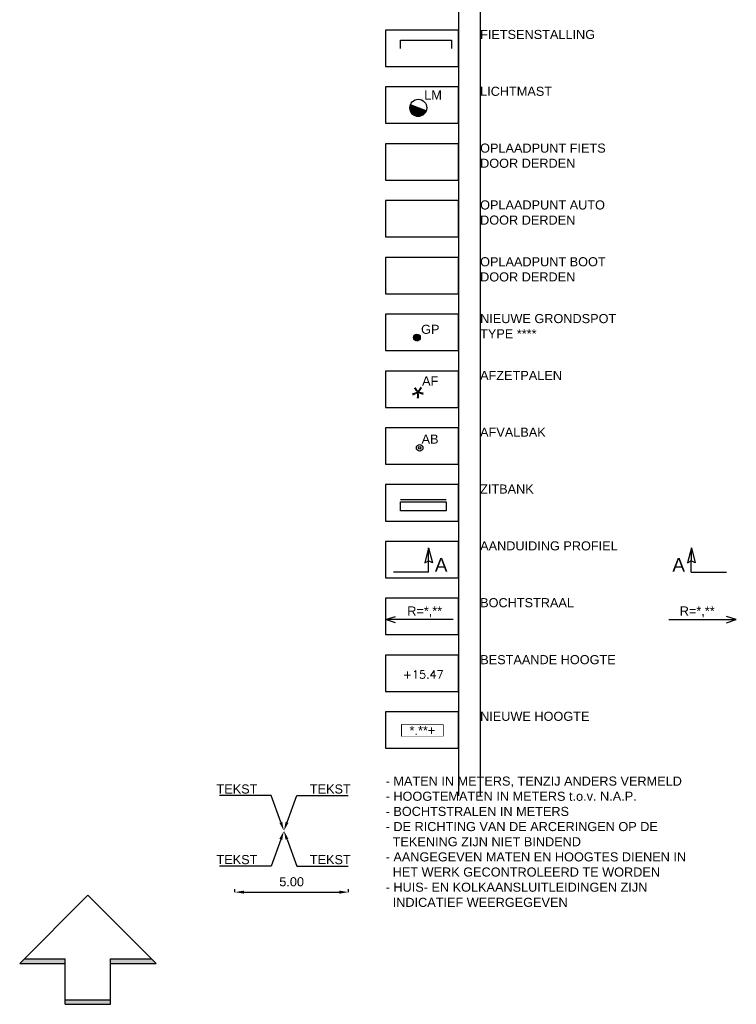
# Model space of a CAD drawing. Header units: metres. Extents: x 252743 to 254903, y 592696 to 593766.
# Tile 121 of 174: x 254118 to 254149, y 593309 to 593352. Entities that reach past the tile are written whole.
import ezdxf
from ezdxf import colors
from ezdxf.entities.mleader import LeaderData, LeaderLine
from ezdxf.enums import TextEntityAlignment as Align
from ezdxf.math import Vec2, Vec3

# ---------------------------------------------------------------- set-up
doc = ezdxf.new("R2010")
doc.units = ezdxf.units.M
doc.set_wipeout_variables(frame=1)
doc.layers.add('ALGEMEEN HULP', color=6, linetype='Continuous', plot=False)
for name, color, linetype in [('ALGEMEEN LEGENDA 200', 7, 'Continuous'), ('ALGEMEEN NOORDPIJL', 7, 'Continuous'), ('ALGEMEEN TEKST 200', 7, 'Continuous'), ('B-WB-HOOGTE', 8, 'Continuous'), ('N-IN-AFVALBAK', 3, 'Continuous'), ('N-IN-AFZETPAAL', 7, 'Continuous'), ('N-IN-FIETSENSTALLING', 6, 'Continuous'), ('N-IN-GRONDSPOT', 7, 'Continuous'), ('N-IN-TEKST 200', 7, 'Continuous'), ('N-IN-ZITBANK', 3, 'Continuous'), ('N-WB-AANDUIDING PROFIEL', 4, 'Continuous'), ('N-WB-BOCHTSTRAAL', 7, 'Continuous'), ('N-WB-HOOGTE', 7, 'Continuous')]:
    doc.layers.add(name, color=color, linetype=linetype)
doc.layers.get('0').freeze()
doc.styles.add('B_STANDARD 200', font='txt.shx', dxfattribs={"height": 0.36})
doc.styles.add('N_STANDAARD HOLLEMA', font='arial.ttf', dxfattribs={"height": 2})
doc.styles.add('N_STANDARD 200', font='arial.ttf', dxfattribs={"height": 0.4})
doc.dimstyles.new('N_DIMENSION 200', dxfattribs={"dimtxt": 0.4, "dimasz": 0.4, "dimexe": 0.125, "dimexo": 0.125, "dimgap": 0.25, "dimtad": 1, "dimzin": 3, "dimdsep": 46, "dimtxsty": 'N_STANDARD 200', "dimcen": 0, "dimazin": 3, "dimtfac": 1, "dimtix": 1, "dimtmove": 2, "dimatfit": 3, "dimfxl": 0.125, "dimfxlon": 1, "dimtfill": 1, "dimtolj": 1, "dimtzin": 0, "dimarcsym": 0})

# ---------------------------------------------------------------- blocks, each defined once
blk = doc.blocks.new('Noordpijl')
at = {"linetype": 'Continuous'}
for p, q in [((-2, 1.8), (1, 4.8)), ((1, 4.8), (4, 1.8)), ((-2, 1.8), (0, 1.8)), ((-1.8, 2), (0, 2)), ((0, 0), (0, 2)), ((2, 2), (3.8, 2)), ((2, 0), (2, 2)), ((2, 1.8), (4, 1.8)), ((0, 0.2), (2, 0.2)), ((0, 0), (2, 0))]:
    blk.add_line(p, q, dxfattribs=at)
for points in [[(-1.8, 2), (-2, 1.8), (0, 1.8), (-2, 1.8)], [(-1.8, 2), (0, 2), (0, 1.8), (0, 2)], [(2, 1.8), (2, 2), (3.8, 2), (2, 2)], [(3.8, 2), (4, 1.8), (2, 1.8), (4, 1.8)], [(0, 0.2), (2, 0.2), (2, 0), (2, 0.2)], [(0, 0.2), (0, 0), (2, 0), (0, 0)]]:
    blk.add_solid(points, dxfattribs=at)
blk = doc.blocks.new('ZITBANK')
blk.add_line((0, 0.57), (10, 0.57))
blk.add_lwpolyline([(0, -1.92), (0, 0.08), (10, 0.08), (10, -1.92)], close=True)
blk = doc.blocks.new('*D380')
at = {"layer": 'ALGEMEEN TEKST 200', "color": 0, "lineweight": -2, "transparency": 16777216}
for p, q in [((254127.266, 593313.705), (254127.266, 593313.83)), ((254127.666, 593313.705), (254131.866, 593313.705)), ((254132.266, 593313.705), (254132.266, 593313.83))]:
    blk.add_line(p, q, dxfattribs=at)
at = {"layer": 'ALGEMEEN TEKST 200', "color": 0, "transparency": 16777216}
for points in [[(254127.666, 593313.772), (254127.666, 593313.638), (254127.266, 593313.705)], [(254131.866, 593313.772), (254131.866, 593313.638), (254132.266, 593313.705)]]:
    blk.add_solid(points, dxfattribs=at)
at = {"layer": 'Defpoints', "color": 0, "transparency": 16777216}
for p in [(254127.266, 593313.61), (254132.266, 593313.705), (254132.266, 593313.61)]:
    blk.add_point(p, dxfattribs=at)
at = {"layer": 'ALGEMEEN TEKST 200', "color": 0, "transparency": 16777216, "insert": (254129.766, 593314.159), "char_height": 0.4, "attachment_point": 5, "style": 'N_STANDARD 200', "bg_fill": 3, "box_fill_scale": 1.1, "bg_fill_color": 256, "bg_fill_true_color": 13158600, "bg_fill_transparency": 0}
blk.add_mtext('\\A1;5.00', dxfattribs=at)
blk = doc.blocks.new('BOCHTSTRAAL R')
for p, q in [((0, 0), (0.439, 0.14)), ((2.97, 0), (0, 0)), ((0.432, -0.146), (0, 0))]:
    blk.add_line(p, q)
at = {"color": 7, "true_color": 0xffffff}
blk.add_wipeout([(0.67, 0.619), (2.77, 0.619), (2.77, 0.06), (0.67, 0.06)], dxfattribs=at)
at = {"style": 'N_STANDARD 200'}
blk.add_attdef('BOCHTSTRAAL', text='', height=0.4, dxfattribs=at).set_placement((1.72, 0.34), align=Align.MIDDLE)
blk = doc.blocks.new('HOOGTE NIEUW')
blk.add_lwpolyline([(-0.9, 0), (0.9, 0), (0.9, -0.512), (-0.9, -0.512)], close=True)
blk.add_wipeout([(-0.9, 0), (0.9, 0), (0.9, -0.512), (-0.9, -0.512)])
at = {"style": 'N_STANDARD 200'}
blk.add_attdef('HOOGTE', text='', height=0.4, dxfattribs=at).set_placement((0, -0.256), align=Align.MIDDLE_CENTER)
blk = doc.blocks.new('GRONDSPOT-BLOCK')
at = {"layer": 'N-IN-TEKST 200', "insert": (0.181, 0.56), "char_height": 0.4, "width": 0.7, "attachment_point": 1, "style": 'N_STANDARD 200', "bg_fill": 3, "box_fill_scale": 1, "bg_fill_color": 256, "bg_fill_transparency": 0}
blk.add_mtext('GP', dxfattribs=at)
h = blk.add_hatch()
h.set_pattern_fill('ANSI37', color=256, scale=0.012)
h.set_pattern_definition([(62.306035, (169.532905, -709.2457), (-0.0337353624, 0.0177069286), []), (152.306035, (169.532905, -709.2457), (-0.0177069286, -0.0337353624), [])])
edge = h.paths.add_edge_path()
edge.add_arc((0, 0), 0.148, 0, 360)
blk.add_circle((0, 0), 0.148)
blk = doc.blocks.new('AFZETPAAL')
at = {"layer": 'N-IN-AFZETPAAL', "insert": (-0.077, 0.295), "char_height": 1, "width": 0.44113, "attachment_point": 1, "rotation": 325.857, "style": 'N_STANDARD 200'}
blk.add_mtext('*', dxfattribs=at)
at = {"layer": 'N-IN-TEKST 200', "insert": (0.182, 0.622), "char_height": 0.4, "width": 0.7, "attachment_point": 1, "style": 'N_STANDARD 200', "bg_fill": 3, "box_fill_scale": 1, "bg_fill_color": 256, "bg_fill_transparency": 0}
blk.add_mtext('AF', dxfattribs=at)
blk = doc.blocks.new('AFVALBAK-BLOK')
blk.add_circle((0, 0), 0.0576)
at = {"layer": 'N-IN-TEKST 200', "insert": (0.085, 0.188), "char_height": 0.4, "width": 0.7, "attachment_point": 7, "style": 'N_STANDARD 200', "bg_fill": 3, "box_fill_scale": 1, "bg_fill_color": 256, "bg_fill_transparency": 0}
blk.add_mtext('AB', dxfattribs=at)
blk.add_circle((0, 0), 0.144)
blk = doc.blocks.new('LICHTMAST-BLOCK')
h = blk.add_hatch()
h.set_pattern_fill('ANSI31', color=256, scale=0.005)
edge = h.paths.add_edge_path()
edge.add_line((0.351, -0.127), (-0.351, 0.127))
edge.add_arc((0, 0), 0.373, 160.1369, 245.7021)
edge.add_arc((0, 0), 0.373, 245.7021, 340.1369)
blk.add_lwpolyline([(0.351, -0.127), (-0.351, 0.127, 0.391721), (-0.154, -0.34, 0.43707)], format="xyb", close=True)
blk.add_circle((0, 0), 0.373)
at = {"layer": 'N-IN-TEKST 200', "style": 'N_STANDARD 200'}
blk.add_attdef('LICHTMAST', (0.262, 0.364), '', height=0.4, dxfattribs=at)
blk = doc.blocks.new('DOORSNEDE AANDUIDING')
for p, q in [((-0.002, 1.073), (-0.169, 0.409)), ((0, 0), (-0.002, 1.073)), ((-0.002, 1.073), (0.167, 0.41)), ((-0.169, 0.409), (-0.001, 0.506)), ((0.167, 0.41), (-0.001, 0.506)), ((0, 0), (-1.549, -0.002))]:
    blk.add_line(p, q)
at = {"style": 'N_STANDARD 200'}
blk.add_attdef('DOORSNEDE', (0.275, 0.02), '', height=0.6, dxfattribs=at)

msp = doc.modelspace()

# ---------------------------------------------------------------- linework, layer by layer
at = {"layer": 'ALGEMEEN HULP'}
for p, q in [((254137.104, 593475.225), (254137.104, 593317.947)), ((254138.06, 593475.225), (254138.06, 593317.958)), ((254138.06, 593475.225), (254138.06, 593317.958))]:
    msp.add_line(p, q, dxfattribs=at)
at = {"layer": 'ALGEMEEN LEGENDA 200'}
for points in [[(254133.904, 593350.033), (254137.104, 593350.033), (254137.104, 593351.633), (254133.904, 593351.633)], [(254133.904, 593350.033), (254137.104, 593350.033), (254137.104, 593351.633), (254133.904, 593351.633)], [(254133.904, 593347.533), (254137.104, 593347.533), (254137.104, 593349.133), (254133.904, 593349.133)], [(254133.904, 593345.033), (254137.104, 593345.033), (254137.104, 593346.633), (254133.904, 593346.633)], [(254133.904, 593342.533), (254137.104, 593342.533), (254137.104, 593344.133), (254133.904, 593344.133)], [(254133.904, 593340.033), (254137.104, 593340.033), (254137.104, 593341.633), (254133.904, 593341.633)], [(254133.904, 593337.533), (254137.104, 593337.533), (254137.104, 593339.133), (254133.904, 593339.133)], [(254133.904, 593335.033), (254137.104, 593335.033), (254137.104, 593336.633), (254133.904, 593336.633)], [(254133.904, 593332.533), (254137.104, 593332.533), (254137.104, 593334.133), (254133.904, 593334.133)], [(254133.904, 593330.033), (254137.104, 593330.033), (254137.104, 593331.633), (254133.904, 593331.633)], [(254133.904, 593327.533), (254137.104, 593327.533), (254137.104, 593329.133), (254133.904, 593329.133)], [(254133.904, 593325.033), (254137.104, 593325.033), (254137.104, 593326.633), (254133.904, 593326.633)], [(254133.904, 593325.033), (254137.104, 593325.033), (254137.104, 593326.633), (254133.904, 593326.633)], [(254133.904, 593322.533), (254137.104, 593322.533), (254137.104, 593324.133), (254133.904, 593324.133)], [(254133.904, 593320.033), (254137.104, 593320.033), (254137.104, 593321.633), (254133.904, 593321.633)]]:
    msp.add_lwpolyline(points, close=True, dxfattribs=at)
at = {"layer": 'N-IN-FIETSENSTALLING'}
msp.add_lwpolyline([(254134.559, 593350.817), (254134.559, 593351.192), (254136.809, 593351.192), (254136.809, 593350.817)], dxfattribs=at)

# ---------------------------------------------------------------- block references
at = {"layer": 'ALGEMEEN NOORDPIJL'}
msp.add_blockref('Noordpijl', (254119.798, 593308.769), dxfattribs=at)
at = {"layer": 'N-IN-TEKST 200'}
msp.add_blockref('LICHTMAST-BLOCK', (254135.342, 593348.214), dxfattribs=at).add_auto_attribs({'LICHTMAST': 'LM'})
at = {"layer": 'N-IN-ZITBANK', "xscale": 0.2, "yscale": 0.2, "zscale": 0.2}
msp.add_blockref('ZITBANK', (254134.561, 593330.864), dxfattribs=at)
at = {"layer": 'N-WB-AANDUIDING PROFIEL'}
msp.add_blockref('DOORSNEDE AANDUIDING', (254135.793, 593327.782), dxfattribs=at).add_auto_attribs({'DOORSNEDE': 'A'})
ref = msp.add_blockref('DOORSNEDE AANDUIDING', (254147.357, 593327.782), dxfattribs=dict(at, xscale=-1))
ref.add_attrib('DOORSNEDE', 'A', (254146.522, 593327.803), dxfattribs={"layer": '0', "height": 0.6, "style": 'N_STANDARD 200'})
at = {"layer": 'N-WB-BOCHTSTRAAL'}
ref = msp.add_blockref('BOCHTSTRAAL R', (254149.338, 593325.697), dxfattribs=dict(at, xscale=-1))
ref.add_attrib('BOCHTSTRAAL', 'R=*,**', dxfattribs={"layer": '0', "height": 0.4, "style": 'N_STANDARD 200'}).set_placement((254147.618, 593326.037), align=Align.MIDDLE)

# ---------------------------------------------------------------- texts
at = {"layer": 'ALGEMEEN TEKST 200', "char_height": 0.4, "attachment_point": 1, "style": 'N_STANDARD 200'}
for s, width, heights, insert in [('FIETSENSTALLING', 10.37345, [0], (254138.062, 593351.64)), ('LICHTMAST', 10.37345, [0], (254138.062, 593349.14)), ('OPLAADPUNT FIETS\\PDOOR DERDEN', 12.28773, [2], (254138.062, 593346.64)), ('OPLAADPUNT AUTO\\PDOOR DERDEN', 12.28773, [2], (254138.062, 593344.14)), ('OPLAADPUNT BOOT\\PDOOR DERDEN', 12.28773, [2], (254138.062, 593341.64)), ('NIEUWE GRONDSPOT\\PTYPE ****', 10.37345, [0], (254138.062, 593339.14)), ('AFZETPALEN', 10.37345, [0], (254138.062, 593336.64)), ('AFVALBAK ', 10.37345, [0], (254138.062, 593334.14)), ('ZITBANK  ', 10.37345, [0], (254138.062, 593331.64)), ('AANDUIDING PROFIEL', 10.37345, [0], (254138.064, 593329.14)), ('BOCHTSTRAAL', 10.37345, [0], (254138.064, 593326.64)), ('BESTAANDE HOOGTE', 10.37345, [0], (254138.069, 593324.133)), ('NIEUWE HOOGTE', 10.37345, [0], (254138.062, 593321.641))]:
    msp.add_mtext_dynamic_manual_height_columns(s, width=width, gutter_width=1.6, heights=heights, dxfattribs=dict(at, insert=insert))
at = {"layer": 'ALGEMEEN TEKST 200', "insert": (254133.904, 593318.79), "char_height": 0.4, "width": 25.54556, "attachment_point": 1, "style": 'N_STANDARD 200'}
msp.add_mtext('- MATEN IN METERS, TENZIJ ANDERS VERMELD\\P- HOOGTEMATEN IN METERS t.o.v. N.A.P.\\P- BOCHTSTRALEN IN METERS\\P- DE RICHTING VAN DE ARCERINGEN OP DE \\P  TEKENING ZIJN NIET BINDEND\\P- AANGEGEVEN MATEN EN HOOGTES DIENEN IN \\P  HET WERK GECONTROLEERD TE WORDEN\\P- HUIS- EN KOLKAANSLUITLEIDINGEN ZIJN \\P  INDICATIEF WEERGEGEVEN', dxfattribs=at)

# ---------------------------------------------------------------- dimensions: what is measured, and where the dimension line sits
at = {"layer": 'ALGEMEEN TEKST 200'}
dim = msp.add_linear_dim(base=(254132.266, 593313.705), p1=(254127.266, 593313.61), p2=(254132.266, 593313.61), dimstyle='N_DIMENSION 200', override={"dimfxl": 0.0125}, dxfattribs=at)
dim.commit()
dim.dimension.update_dxf_attribs({"geometry": '*D380', "text_midpoint": (254129.766, 593314.159)})

# ---------------------------------------------------------------- leaders
ml = msp.add_multileader_mtext('Standard', dxfattribs=at)
ml.set_content('TEKST', color=256, style='N_STANDAARD HOLLEMA')
ml.set_leader_properties()
ml.build(insert=Vec2(0, 0))
ml.multileader.update_dxf_attribs({"text_left_attachment_type": 5, "text_right_attachment_type": 5, "dogleg_length": 1, "arrow_head_size": 0.4, "scale": 0.2})
ctx = ml.context
ctx.base_point, ctx.scale, ctx.char_height, ctx.arrow_head_size, ctx.landing_gap_size, ctx.plane_origin = Vec3(254126.084, 593314.85), 0.2, 0.4, 0.4, 0.4, Vec3(254130.096, 593316.084)
ctx.left_attachment, ctx.right_attachment, ctx.text_align_type = 5, 5, 2
notes = []
notes.append((ctx, [(0, (1, 1, 0), (254128.861, 593314.85), (-1, 0), 0.2, [(0, [(254129.426, 593316.402)], 0, [])])]))
ctx.mtext.insert, ctx.mtext.alignment, ctx.mtext.flow_direction = Vec3(254128.261, 593315.336), 3, 5
ctx.mtext.has_bg_fill, ctx.mtext.bg_color, ctx.mtext.bg_scale_factor, ctx.mtext.bg_transparency, ctx.mtext.use_window_bg_color = 1, -1073741824, 1, 0, 1
for ctx, leaders in notes:
    for number, flags, end, landing, length, lines in leaders:
        leader = LeaderData()
        leader.index, (leader.has_last_leader_line, leader.has_dogleg_vector, leader.attachment_direction) = number, flags
        leader.last_leader_point, leader.dogleg_vector, leader.dogleg_length = Vec3(end), Vec3(landing), length
        for number, points, colour, breaks in lines:
            line = LeaderLine()
            line.index, line.vertices, line.color, line.breaks = number, Vec3.list(points), colors.encode_raw_color(colour), breaks
            leader.lines.append(line)
        ctx.leaders.append(leader)

# ---------------------------------------------------------------- next in the draw order: block references
at = {"layer": 'N-IN-AFVALBAK'}
msp.add_blockref('AFVALBAK-BLOK', (254135.402, 593333.249), dxfattribs=at)
at = {"layer": 'N-IN-AFZETPAAL'}
msp.add_blockref('AFZETPAAL', (254135.327, 593335.772), dxfattribs=at)
at = {"layer": 'N-IN-GRONDSPOT'}
msp.add_blockref('GRONDSPOT-BLOCK', (254135.283, 593338.108), dxfattribs=at)
at = {"layer": 'N-WB-BOCHTSTRAAL'}
msp.add_blockref('BOCHTSTRAAL R', (254133.904, 593325.697), dxfattribs=at).add_auto_attribs({'BOCHTSTRAAL': 'R=*,**'})
at = {"layer": 'N-WB-HOOGTE'}
msp.add_blockref('HOOGTE NIEUW', (254135.522, 593321.073), dxfattribs=at).add_auto_attribs({'HOOGTE': '*.**+'})

# ---------------------------------------------------------------- next in the draw order: texts
at = {"layer": 'B-WB-HOOGTE', "insert": (254135.56, 593323.461), "char_height": 0.36, "width": 1.7, "attachment_point": 2, "style": 'B_STANDARD 200', "bg_fill": 3, "box_fill_scale": 1, "bg_fill_color": 256, "bg_fill_transparency": 0}
msp.add_mtext('+15.47', dxfattribs=at)

# ---------------------------------------------------------------- next in the draw order: leaders
at = {"layer": 'ALGEMEEN TEKST 200'}
ml = msp.add_multileader_mtext('Standard', dxfattribs=at)
ml.set_content('TEKST', color=256, style='N_STANDAARD HOLLEMA')
ml.set_leader_properties()
ml.build(insert=Vec2(0, 0))
ml.multileader.update_dxf_attribs({"text_left_attachment_type": 5, "text_right_attachment_type": 5, "dogleg_length": 1, "arrow_head_size": 0.4, "scale": 0.2})
ctx = ml.context
ctx.base_point, ctx.scale, ctx.char_height, ctx.arrow_head_size, ctx.landing_gap_size, ctx.plane_origin = Vec3(254130.191, 593317.955), 0.2, 0.4, 0.4, 0.4, Vec3(254129.426, 593316.402)
ctx.left_attachment, ctx.right_attachment, ctx.text_align_type = 5, 5, 2
notes = []
notes.append((ctx, [(0, (1, 1, 0), (254129.991, 593317.955), (1, 0), 0.2, [(0, [(254129.426, 593316.402)], 0, [])])]))
ctx.mtext.insert, ctx.mtext.alignment, ctx.mtext.flow_direction = Vec3(254132.368, 593318.442), 3, 5
ctx.mtext.has_bg_fill, ctx.mtext.bg_color, ctx.mtext.bg_scale_factor, ctx.mtext.bg_transparency, ctx.mtext.use_window_bg_color = 1, -1073741824, 1, 0, 1
for ctx, leaders in notes:
    for number, flags, end, landing, length, lines in leaders:
        leader = LeaderData()
        leader.index, (leader.has_last_leader_line, leader.has_dogleg_vector, leader.attachment_direction) = number, flags
        leader.last_leader_point, leader.dogleg_vector, leader.dogleg_length = Vec3(end), Vec3(landing), length
        for number, points, colour, breaks in lines:
            line = LeaderLine()
            line.index, line.vertices, line.color, line.breaks = number, Vec3.list(points), colors.encode_raw_color(colour), breaks
            leader.lines.append(line)
        ctx.leaders.append(leader)

# ---------------------------------------------------------------- next in the draw order: leaders
ml = msp.add_multileader_mtext('Standard', dxfattribs=at)
ml.set_content('TEKST', color=256, style='N_STANDAARD HOLLEMA')
ml.set_leader_properties()
ml.build(insert=Vec2(0, 0))
ml.multileader.update_dxf_attribs({"text_left_attachment_type": 5, "text_right_attachment_type": 5, "dogleg_length": 1, "arrow_head_size": 0.4, "scale": 0.2})
ctx = ml.context
ctx.base_point, ctx.scale, ctx.char_height, ctx.arrow_head_size, ctx.landing_gap_size, ctx.plane_origin = Vec3(254126.084, 593317.955), 0.2, 0.4, 0.4, 0.4, Vec3(254129.757, 593316.402)
ctx.left_attachment, ctx.right_attachment, ctx.text_align_type = 5, 5, 2
notes = []
notes.append((ctx, [(0, (1, 1, 0), (254128.861, 593317.955), (-1, 0), 0.2, [(0, [(254129.426, 593316.402)], 0, [])])]))
ctx.mtext.insert, ctx.mtext.alignment, ctx.mtext.flow_direction = Vec3(254128.261, 593318.442), 3, 5
ctx.mtext.has_bg_fill, ctx.mtext.bg_color, ctx.mtext.bg_scale_factor, ctx.mtext.bg_transparency, ctx.mtext.use_window_bg_color = 1, -1073741824, 1, 0, 1
for ctx, leaders in notes:
    for number, flags, end, landing, length, lines in leaders:
        leader = LeaderData()
        leader.index, (leader.has_last_leader_line, leader.has_dogleg_vector, leader.attachment_direction) = number, flags
        leader.last_leader_point, leader.dogleg_vector, leader.dogleg_length = Vec3(end), Vec3(landing), length
        for number, points, colour, breaks in lines:
            line = LeaderLine()
            line.index, line.vertices, line.color, line.breaks = number, Vec3.list(points), colors.encode_raw_color(colour), breaks
            leader.lines.append(line)
        ctx.leaders.append(leader)

# ---------------------------------------------------------------- next in the draw order: leaders
ml = msp.add_multileader_mtext('Standard', dxfattribs=at)
ml.set_content('TEKST', color=256, style='N_STANDAARD HOLLEMA')
ml.set_leader_properties()
ml.build(insert=Vec2(0, 0))
ml.multileader.update_dxf_attribs({"text_left_attachment_type": 5, "text_right_attachment_type": 5, "dogleg_length": 1, "arrow_head_size": 0.4, "scale": 0.2})
ctx = ml.context
ctx.base_point, ctx.scale, ctx.char_height, ctx.arrow_head_size, ctx.landing_gap_size, ctx.plane_origin = Vec3(254130.191, 593314.85), 0.2, 0.4, 0.4, 0.4, Vec3(254129.095, 593316.402)
ctx.left_attachment, ctx.right_attachment, ctx.text_align_type = 5, 5, 2
notes = []
notes.append((ctx, [(0, (1, 1, 0), (254129.991, 593314.85), (1, 0), 0.2, [(0, [(254129.426, 593316.402)], 0, [])])]))
ctx.mtext.insert, ctx.mtext.alignment, ctx.mtext.flow_direction = Vec3(254132.368, 593315.336), 3, 5
ctx.mtext.has_bg_fill, ctx.mtext.bg_color, ctx.mtext.bg_scale_factor, ctx.mtext.bg_transparency, ctx.mtext.use_window_bg_color = 1, -1073741824, 1, 0, 1
for ctx, leaders in notes:
    for number, flags, end, landing, length, lines in leaders:
        leader = LeaderData()
        leader.index, (leader.has_last_leader_line, leader.has_dogleg_vector, leader.attachment_direction) = number, flags
        leader.last_leader_point, leader.dogleg_vector, leader.dogleg_length = Vec3(end), Vec3(landing), length
        for number, points, colour, breaks in lines:
            line = LeaderLine()
            line.index, line.vertices, line.color, line.breaks = number, Vec3.list(points), colors.encode_raw_color(colour), breaks
            leader.lines.append(line)
        ctx.leaders.append(leader)

doc.saveas('drawing.dxf')
